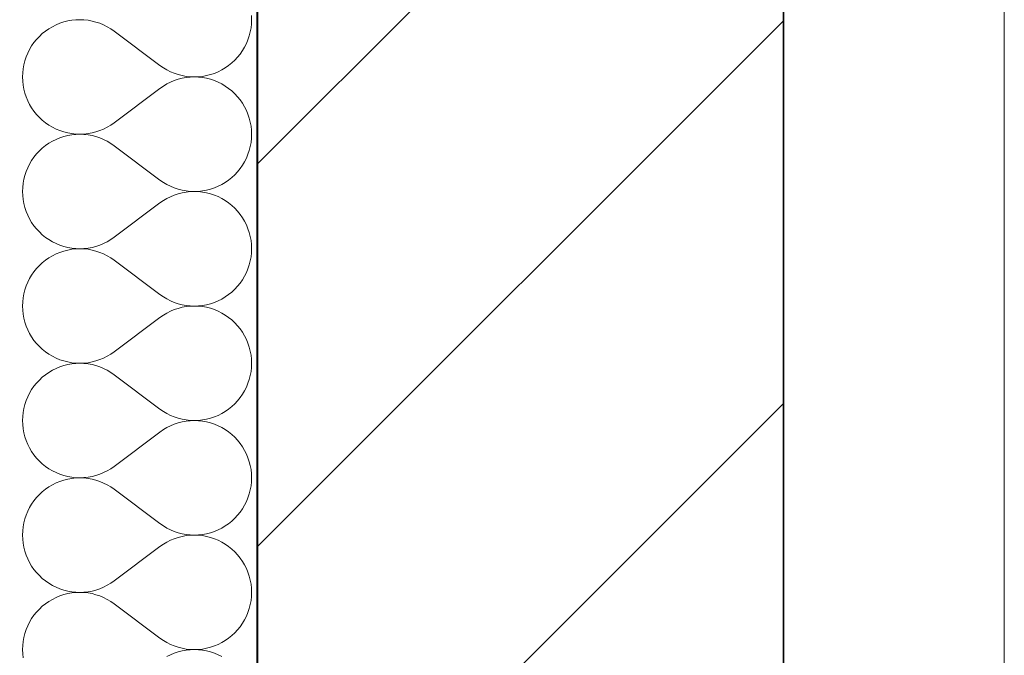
# Model space of a CAD drawing. Header units: millimetres. Extents: x 82175 to 237000, y 24756 to 471700.
# Tile 163 of 256: x 92622 to 93277, y 382631 to 383054. Entities that reach past the tile are written whole.
import ezdxf

# ---------------------------------------------------------------- set-up
doc = ezdxf.new("R2010")
doc.units = ezdxf.units.MM
for name, color, linetype in [('- A - ocieplenie', 8, 'Continuous'), ('Konstrukcja - Stropy', 8, 'Continuous'), ('Konstrukcja - Ściany zewnętrzne', 8, 'Continuous')]:
    doc.layers.add(name, color=color, linetype=linetype)

# ---------------------------------------------------------------- blocks, each defined once
blk = doc.blocks.new('*X29')
at = {"layer": '- A - ocieplenie', "linetype": 'Continuous', "lineweight": 13, "ltscale": 100}
for p, q in [((19933.67, 392585.47), (19933.57, 392588.19)), ((19798.8, 392579.43), (19796.56, 392577.88)), ((19801.14, 392580.82), (19798.8, 392579.43)), ((19803.57, 392582.03), (19801.14, 392580.82)), ((19806.09, 392583.07), (19803.57, 392582.03)), ((19808.67, 392583.93), (19806.09, 392583.07)), ((19811.3, 392584.6), (19808.67, 392583.93)), ((19813.98, 392585.08), (19811.3, 392584.6)), ((19816.69, 392585.37), (19813.98, 392585.08)), ((19819.41, 392585.47), (19816.69, 392585.37)), ((19822.12, 392585.37), (19819.41, 392585.47)), ((19824.83, 392585.08), (19822.12, 392585.37)), ((19827.51, 392584.59), (19824.83, 392585.08)), ((19830.14, 392583.92), (19827.51, 392584.59)), ((19832.72, 392583.06), (19830.14, 392583.92)), ((19835.23, 392582.01), (19832.72, 392583.06)), ((19837.67, 392580.79), (19835.23, 392582.01)), ((19840.01, 392579.4), (19837.67, 392580.79)), ((19842.24, 392577.85), (19840.01, 392579.4)), ((19932.8, 392577.37), (19933.28, 392580.04)), ((19933.28, 392580.04), (19933.57, 392582.75)), ((19933.57, 392582.75), (19933.67, 392585.47)), ((19792.45, 392574.32), (19790.6, 392572.33)), ((19794.44, 392576.17), (19792.45, 392574.32)), ((19796.56, 392577.88), (19794.44, 392576.17)), ((19872.71, 392554.99), (19842.24, 392577.85)), ((19931.26, 392572.15), (19932.12, 392574.73)), ((19932.12, 392574.73), (19932.8, 392577.37)), ((19787.34, 392567.98), (19785.95, 392565.64)), ((19788.89, 392570.21), (19787.34, 392567.98)), ((19790.6, 392572.33), (19788.89, 392570.21)), ((19927.61, 392564.87), (19929, 392567.2)), ((19929, 392567.2), (19930.22, 392569.64)), ((19930.22, 392569.64), (19931.26, 392572.15)), ((19783.69, 392560.69), (19782.83, 392558.11)), ((19784.73, 392563.2), (19783.69, 392560.69)), ((19785.95, 392565.64), (19784.73, 392563.2)), ((19922.5, 392558.52), (19924.36, 392560.51)), ((19924.36, 392560.51), (19926.06, 392562.63)), ((19926.06, 392562.63), (19927.61, 392564.87)), ((19782.16, 392555.47), (19781.67, 392552.8)), ((19782.83, 392558.11), (19782.16, 392555.47)), ((19872.71, 392554.99), (19874.95, 392553.44)), ((19874.95, 392553.44), (19877.29, 392552.05)), ((19913.81, 392552.02), (19916.15, 392553.41)), ((19916.15, 392553.41), (19918.39, 392554.96)), ((19918.39, 392554.96), (19920.51, 392556.67)), ((19920.51, 392556.67), (19922.5, 392558.52)), ((19781.38, 392550.09), (19781.29, 392547.37)), ((19781.29, 392547.37), (19781.38, 392544.65)), ((19781.67, 392552.8), (19781.38, 392550.09)), ((19877.29, 392552.05), (19879.72, 392550.83)), ((19879.72, 392550.83), (19882.23, 392549.79)), ((19882.23, 392549.79), (19884.81, 392548.92)), ((19884.81, 392548.92), (19887.45, 392548.25)), ((19887.45, 392546.5), (19884.81, 392545.82)), ((19887.45, 392548.25), (19890.12, 392547.76)), ((19890.12, 392546.98), (19887.45, 392546.5)), ((19890.12, 392547.76), (19892.83, 392547.47)), ((19892.83, 392547.27), (19890.12, 392546.98)), ((19892.83, 392547.47), (19895.55, 392547.37)), ((19895.55, 392547.37), (19892.83, 392547.27)), ((19895.55, 392547.37), (19898.27, 392547.47)), ((19898.27, 392547.28), (19895.55, 392547.37)), ((19898.27, 392547.47), (19900.97, 392547.76)), ((19900.97, 392546.99), (19898.27, 392547.28)), ((19900.97, 392547.76), (19903.65, 392548.24)), ((19903.65, 392546.51), (19900.97, 392546.99)), ((19903.65, 392548.24), (19906.29, 392548.91)), ((19906.29, 392545.84), (19903.65, 392546.51)), ((19906.29, 392548.91), (19908.87, 392549.77)), ((19908.87, 392549.77), (19911.38, 392550.81)), ((19911.38, 392550.81), (19913.81, 392552.02)), ((19781.38, 392544.65), (19781.67, 392541.95)), ((19781.67, 392541.95), (19782.16, 392539.27)), ((19872.71, 392539.75), (19842.24, 392516.9)), ((19874.95, 392541.31), (19872.71, 392539.75)), ((19877.29, 392542.7), (19874.95, 392541.31)), ((19879.72, 392543.92), (19877.29, 392542.7)), ((19882.23, 392544.96), (19879.72, 392543.92)), ((19884.81, 392545.82), (19882.23, 392544.96)), ((19908.87, 392544.98), (19906.29, 392545.84)), ((19911.38, 392543.94), (19908.87, 392544.98)), ((19913.81, 392542.72), (19911.38, 392543.94)), ((19916.15, 392541.33), (19913.81, 392542.72)), ((19918.39, 392539.78), (19916.15, 392541.33)), ((19920.51, 392538.08), (19918.39, 392539.78)), ((19782.16, 392539.27), (19782.83, 392536.64)), ((19782.83, 392536.64), (19783.69, 392534.06)), ((19783.69, 392534.06), (19784.73, 392531.54)), ((19922.5, 392536.22), (19920.51, 392538.08)), ((19924.36, 392534.23), (19922.5, 392536.22)), ((19926.06, 392532.12), (19924.36, 392534.23)), ((19784.73, 392531.54), (19785.95, 392529.11)), ((19785.95, 392529.11), (19787.34, 392526.77)), ((19787.34, 392526.77), (19788.89, 392524.54)), ((19927.61, 392529.88), (19926.06, 392532.12)), ((19929, 392527.54), (19927.61, 392529.88)), ((19930.22, 392525.11), (19929, 392527.54)), ((19788.89, 392524.54), (19790.6, 392522.42)), ((19790.6, 392522.42), (19792.45, 392520.43)), ((19792.45, 392520.43), (19794.44, 392518.57)), ((19931.26, 392522.6), (19930.22, 392525.11)), ((19932.12, 392520.01), (19931.26, 392522.6)), ((19794.44, 392518.57), (19796.56, 392516.87)), ((19796.56, 392516.87), (19798.8, 392515.32)), ((19798.8, 392515.32), (19801.14, 392513.93)), ((19801.14, 392513.93), (19803.57, 392512.71)), ((19835.23, 392512.73), (19837.67, 392513.95)), ((19837.67, 392513.95), (19840.01, 392515.34)), ((19840.01, 392515.34), (19842.24, 392516.9)), ((19932.8, 392517.38), (19932.12, 392520.01)), ((19933.28, 392514.7), (19932.8, 392517.38)), ((19933.57, 392512), (19933.28, 392514.7)), ((19803.57, 392512.71), (19806.09, 392511.67)), ((19806.09, 392511.67), (19808.67, 392510.82)), ((19808.67, 392507.74), (19806.09, 392506.88)), ((19808.67, 392510.82), (19811.3, 392510.14)), ((19811.3, 392508.41), (19808.67, 392507.74)), ((19811.3, 392510.14), (19813.98, 392509.66)), ((19813.98, 392508.89), (19811.3, 392508.41)), ((19813.98, 392509.66), (19816.69, 392509.37)), ((19816.69, 392509.18), (19813.98, 392508.89)), ((19816.69, 392509.37), (19819.41, 392509.28)), ((19819.41, 392509.28), (19816.69, 392509.18)), ((19819.41, 392509.28), (19822.12, 392509.38)), ((19822.12, 392509.18), (19819.41, 392509.28)), ((19822.12, 392509.38), (19824.83, 392509.67)), ((19824.83, 392508.89), (19822.12, 392509.18)), ((19824.83, 392509.67), (19827.51, 392510.15)), ((19827.51, 392508.4), (19824.83, 392508.89)), ((19827.51, 392510.15), (19830.14, 392510.83)), ((19830.14, 392507.73), (19827.51, 392508.4)), ((19830.14, 392510.83), (19832.72, 392511.69)), ((19832.72, 392506.87), (19830.14, 392507.73)), ((19832.72, 392511.69), (19835.23, 392512.73)), ((19933.67, 392509.28), (19933.57, 392512)), ((19933.57, 392506.56), (19933.67, 392509.28)), ((19796.56, 392501.69), (19794.44, 392499.98)), ((19798.8, 392503.24), (19796.56, 392501.69)), ((19801.14, 392504.63), (19798.8, 392503.24)), ((19803.57, 392505.84), (19801.14, 392504.63)), ((19806.09, 392506.88), (19803.57, 392505.84)), ((19835.23, 392505.82), (19832.72, 392506.87)), ((19837.67, 392504.6), (19835.23, 392505.82)), ((19840.01, 392503.21), (19837.67, 392504.6)), ((19842.24, 392501.66), (19840.01, 392503.21)), ((19872.71, 392478.8), (19842.24, 392501.66)), ((19932.12, 392498.54), (19932.8, 392501.18)), ((19932.8, 392501.18), (19933.28, 392503.85)), ((19933.28, 392503.85), (19933.57, 392506.56)), ((19788.89, 392494.02), (19787.34, 392491.79)), ((19790.6, 392496.14), (19788.89, 392494.02)), ((19792.45, 392498.13), (19790.6, 392496.14)), ((19794.44, 392499.98), (19792.45, 392498.13)), ((19930.22, 392493.45), (19931.26, 392495.96)), ((19931.26, 392495.96), (19932.12, 392498.54)), ((19785.95, 392489.45), (19784.73, 392487.01)), ((19787.34, 392491.79), (19785.95, 392489.45)), ((19926.06, 392486.44), (19927.61, 392488.67)), ((19927.61, 392488.67), (19929, 392491.01)), ((19929, 392491.01), (19930.22, 392493.45)), ((19782.83, 392481.92), (19782.16, 392479.28)), ((19783.69, 392484.5), (19782.83, 392481.92)), ((19784.73, 392487.01), (19783.69, 392484.5)), ((19920.51, 392480.48), (19922.5, 392482.33)), ((19922.5, 392482.33), (19924.36, 392484.32)), ((19924.36, 392484.32), (19926.06, 392486.44)), ((19781.67, 392476.61), (19781.38, 392473.9)), ((19782.16, 392479.28), (19781.67, 392476.61)), ((19872.71, 392478.8), (19874.95, 392477.25)), ((19874.95, 392477.25), (19877.29, 392475.86)), ((19877.29, 392475.86), (19879.72, 392474.64)), ((19879.72, 392474.64), (19882.23, 392473.6)), ((19908.87, 392473.58), (19911.38, 392474.62)), ((19911.38, 392474.62), (19913.81, 392475.83)), ((19913.81, 392475.83), (19916.15, 392477.22)), ((19916.15, 392477.22), (19918.39, 392478.77)), ((19918.39, 392478.77), (19920.51, 392480.48)), ((19781.38, 392473.9), (19781.29, 392471.18)), ((19781.29, 392471.18), (19781.38, 392468.46)), ((19781.38, 392468.46), (19781.67, 392465.76)), ((19879.72, 392467.73), (19877.29, 392466.51)), ((19882.23, 392468.77), (19879.72, 392467.73)), ((19882.23, 392473.6), (19884.81, 392472.73)), ((19884.81, 392469.63), (19882.23, 392468.77)), ((19884.81, 392472.73), (19887.45, 392472.06)), ((19887.45, 392470.31), (19884.81, 392469.63)), ((19887.45, 392472.06), (19890.12, 392471.57)), ((19890.12, 392470.79), (19887.45, 392470.31)), ((19890.12, 392471.57), (19892.83, 392471.28)), ((19892.83, 392471.08), (19890.12, 392470.79)), ((19892.83, 392471.28), (19895.55, 392471.18)), ((19895.55, 392471.18), (19892.83, 392471.08)), ((19895.55, 392471.18), (19898.27, 392471.28)), ((19898.27, 392471.09), (19895.55, 392471.18)), ((19898.27, 392471.28), (19900.97, 392471.57)), ((19900.97, 392470.8), (19898.27, 392471.09)), ((19900.97, 392471.57), (19903.65, 392472.05)), ((19903.65, 392470.32), (19900.97, 392470.8)), ((19903.65, 392472.05), (19906.29, 392472.72)), ((19906.29, 392469.65), (19903.65, 392470.32)), ((19906.29, 392472.72), (19908.87, 392473.58)), ((19908.87, 392468.79), (19906.29, 392469.65)), ((19911.38, 392467.75), (19908.87, 392468.79)), ((19913.81, 392466.53), (19911.38, 392467.75)), ((19781.67, 392465.76), (19782.16, 392463.08)), ((19782.16, 392463.08), (19782.83, 392460.45)), ((19872.71, 392463.56), (19842.24, 392440.71)), ((19874.95, 392465.12), (19872.71, 392463.56)), ((19877.29, 392466.51), (19874.95, 392465.12)), ((19916.15, 392465.14), (19913.81, 392466.53)), ((19918.39, 392463.59), (19916.15, 392465.14)), ((19920.51, 392461.89), (19918.39, 392463.59)), ((19922.5, 392460.03), (19920.51, 392461.89)), ((19782.83, 392460.45), (19783.69, 392457.86)), ((19783.69, 392457.86), (19784.73, 392455.35)), ((19784.73, 392455.35), (19785.95, 392452.92)), ((19924.36, 392458.04), (19922.5, 392460.03)), ((19926.06, 392455.92), (19924.36, 392458.04)), ((19927.61, 392453.69), (19926.06, 392455.92)), ((19785.95, 392452.92), (19787.34, 392450.58)), ((19787.34, 392450.58), (19788.89, 392448.35)), ((19788.89, 392448.35), (19790.6, 392446.23)), ((19929, 392451.35), (19927.61, 392453.69)), ((19930.22, 392448.92), (19929, 392451.35)), ((19931.26, 392446.41), (19930.22, 392448.92)), ((19790.6, 392446.23), (19792.45, 392444.24)), ((19792.45, 392444.24), (19794.44, 392442.38)), ((19794.44, 392442.38), (19796.56, 392440.68)), ((19932.12, 392443.82), (19931.26, 392446.41)), ((19932.8, 392441.19), (19932.12, 392443.82)), ((19796.56, 392440.68), (19798.8, 392439.13)), ((19798.8, 392439.13), (19801.14, 392437.74)), ((19801.14, 392437.74), (19803.57, 392436.52)), ((19803.57, 392436.52), (19806.09, 392435.48)), ((19806.09, 392435.48), (19808.67, 392434.62)), ((19830.14, 392434.64), (19832.72, 392435.5)), ((19832.72, 392435.5), (19835.23, 392436.54)), ((19835.23, 392436.54), (19837.67, 392437.76)), ((19837.67, 392437.76), (19840.01, 392439.15)), ((19840.01, 392439.15), (19842.24, 392440.71)), ((19933.28, 392438.51), (19932.8, 392441.19)), ((19933.57, 392435.81), (19933.28, 392438.51)), ((19933.67, 392433.09), (19933.57, 392435.81)), ((19801.14, 392428.44), (19798.8, 392427.05)), ((19803.57, 392429.65), (19801.14, 392428.44)), ((19806.09, 392430.69), (19803.57, 392429.65)), ((19808.67, 392431.55), (19806.09, 392430.69)), ((19808.67, 392434.62), (19811.3, 392433.95)), ((19811.3, 392432.22), (19808.67, 392431.55)), ((19811.3, 392433.95), (19813.98, 392433.47)), ((19813.98, 392432.7), (19811.3, 392432.22)), ((19813.98, 392433.47), (19816.69, 392433.18)), ((19816.69, 392432.99), (19813.98, 392432.7)), ((19816.69, 392433.18), (19819.41, 392433.09)), ((19819.41, 392433.09), (19816.69, 392432.99)), ((19819.41, 392433.09), (19822.12, 392433.19)), ((19822.12, 392432.99), (19819.41, 392433.09)), ((19822.12, 392433.19), (19824.83, 392433.48)), ((19824.83, 392432.7), (19822.12, 392432.99)), ((19824.83, 392433.48), (19827.51, 392433.96)), ((19827.51, 392432.21), (19824.83, 392432.7)), ((19827.51, 392433.96), (19830.14, 392434.64)), ((19830.14, 392431.54), (19827.51, 392432.21)), ((19832.72, 392430.68), (19830.14, 392431.54)), ((19835.23, 392429.63), (19832.72, 392430.68)), ((19837.67, 392428.41), (19835.23, 392429.63)), ((19840.01, 392427.02), (19837.67, 392428.41)), ((19933.28, 392427.66), (19933.57, 392430.37)), ((19933.57, 392430.37), (19933.67, 392433.09)), ((19792.45, 392421.94), (19790.6, 392419.95)), ((19794.44, 392423.79), (19792.45, 392421.94)), ((19796.56, 392425.5), (19794.44, 392423.79)), ((19798.8, 392427.05), (19796.56, 392425.5)), ((19842.24, 392425.47), (19840.01, 392427.02)), ((19872.71, 392402.61), (19842.24, 392425.47)), ((19931.26, 392419.77), (19932.12, 392422.35)), ((19932.12, 392422.35), (19932.8, 392424.99)), ((19932.8, 392424.99), (19933.28, 392427.66)), ((19787.34, 392415.6), (19785.95, 392413.26)), ((19788.89, 392417.83), (19787.34, 392415.6)), ((19790.6, 392419.95), (19788.89, 392417.83)), ((19929, 392414.82), (19930.22, 392417.26)), ((19930.22, 392417.26), (19931.26, 392419.77)), ((19784.73, 392410.82), (19783.69, 392408.31)), ((19785.95, 392413.26), (19784.73, 392410.82)), ((19924.36, 392408.13), (19926.06, 392410.25)), ((19926.06, 392410.25), (19927.61, 392412.48)), ((19927.61, 392412.48), (19929, 392414.82)), ((19782.16, 392403.09), (19781.67, 392400.42)), ((19782.83, 392405.73), (19782.16, 392403.09)), ((19783.69, 392408.31), (19782.83, 392405.73)), ((19872.71, 392402.61), (19874.95, 392401.06)), ((19916.15, 392401.03), (19918.39, 392402.58)), ((19918.39, 392402.58), (19920.51, 392404.29)), ((19920.51, 392404.29), (19922.5, 392406.14)), ((19922.5, 392406.14), (19924.36, 392408.13)), ((19781.38, 392397.71), (19781.29, 392394.99)), ((19781.67, 392400.42), (19781.38, 392397.71)), ((19874.95, 392401.06), (19877.29, 392399.67)), ((19877.29, 392399.67), (19879.72, 392398.45)), ((19879.72, 392398.45), (19882.23, 392397.4)), ((19882.23, 392397.4), (19884.81, 392396.54)), ((19884.81, 392396.54), (19887.45, 392395.87)), ((19887.45, 392395.87), (19890.12, 392395.38)), ((19900.97, 392395.38), (19903.65, 392395.86)), ((19903.65, 392395.86), (19906.29, 392396.53)), ((19906.29, 392396.53), (19908.87, 392397.39)), ((19908.87, 392397.39), (19911.38, 392398.43)), ((19911.38, 392398.43), (19913.81, 392399.64)), ((19913.81, 392399.64), (19916.15, 392401.03)), ((19781.29, 392394.99), (19781.38, 392392.27)), ((19781.38, 392392.27), (19781.67, 392389.57)), ((19781.67, 392389.57), (19782.16, 392386.89)), ((19877.29, 392390.32), (19874.95, 392388.93)), ((19879.72, 392391.54), (19877.29, 392390.32)), ((19882.23, 392392.58), (19879.72, 392391.54)), ((19884.81, 392393.44), (19882.23, 392392.58)), ((19887.45, 392394.12), (19884.81, 392393.44)), ((19890.12, 392394.6), (19887.45, 392394.12)), ((19890.12, 392395.38), (19892.83, 392395.09)), ((19892.83, 392394.89), (19890.12, 392394.6)), ((19892.83, 392395.09), (19895.55, 392394.99)), ((19895.55, 392394.99), (19892.83, 392394.89)), ((19895.55, 392394.99), (19898.27, 392395.09)), ((19898.27, 392394.9), (19895.55, 392394.99)), ((19898.27, 392395.09), (19900.97, 392395.38)), ((19900.97, 392394.61), (19898.27, 392394.9)), ((19903.65, 392394.13), (19900.97, 392394.61)), ((19906.29, 392393.45), (19903.65, 392394.13)), ((19908.87, 392392.6), (19906.29, 392393.45)), ((19911.38, 392391.56), (19908.87, 392392.6)), ((19913.81, 392390.34), (19911.38, 392391.56)), ((19916.15, 392388.95), (19913.81, 392390.34)), ((19782.16, 392386.89), (19782.83, 392384.26)), ((19782.83, 392384.26), (19783.69, 392381.67)), ((19872.71, 392387.37), (19842.24, 392364.52)), ((19874.95, 392388.93), (19872.71, 392387.37)), ((19918.39, 392387.4), (19916.15, 392388.95)), ((19920.51, 392385.7), (19918.39, 392387.4)), ((19922.5, 392383.84), (19920.51, 392385.7)), ((19924.36, 392381.85), (19922.5, 392383.84)), ((19783.69, 392381.67), (19784.73, 392379.16)), ((19784.73, 392379.16), (19785.95, 392376.73)), ((19785.95, 392376.73), (19787.34, 392374.39)), ((19926.06, 392379.73), (19924.36, 392381.85)), ((19927.61, 392377.5), (19926.06, 392379.73)), ((19929, 392375.16), (19927.61, 392377.5)), ((19787.34, 392374.39), (19788.89, 392372.15)), ((19788.89, 392372.15), (19790.6, 392370.04)), ((19790.6, 392370.04), (19792.45, 392368.05)), ((19930.22, 392372.73), (19929, 392375.16)), ((19931.26, 392370.22), (19930.22, 392372.73)), ((19932.12, 392367.63), (19931.26, 392370.22)), ((19792.45, 392368.05), (19794.44, 392366.19)), ((19794.44, 392366.19), (19796.56, 392364.49)), ((19796.56, 392364.49), (19798.8, 392362.94)), ((19798.8, 392362.94), (19801.14, 392361.55)), ((19837.67, 392361.57), (19840.01, 392362.96)), ((19840.01, 392362.96), (19842.24, 392364.52)), ((19932.8, 392365), (19932.12, 392367.63)), ((19933.28, 392362.32), (19932.8, 392365)), ((19801.14, 392361.55), (19803.57, 392360.33)), ((19803.57, 392360.33), (19806.09, 392359.29)), ((19806.09, 392359.29), (19808.67, 392358.43)), ((19808.67, 392358.43), (19811.3, 392357.76)), ((19811.3, 392357.76), (19813.98, 392357.28)), ((19813.98, 392356.51), (19811.3, 392356.03)), ((19813.98, 392357.28), (19816.69, 392356.99)), ((19816.69, 392356.8), (19813.98, 392356.51)), ((19816.69, 392356.99), (19819.41, 392356.9)), ((19819.41, 392356.9), (19816.69, 392356.8)), ((19819.41, 392356.9), (19822.12, 392357)), ((19822.12, 392356.8), (19819.41, 392356.9)), ((19822.12, 392357), (19824.83, 392357.29)), ((19824.83, 392356.51), (19822.12, 392356.8)), ((19824.83, 392357.29), (19827.51, 392357.77)), ((19827.51, 392356.02), (19824.83, 392356.51)), ((19827.51, 392357.77), (19830.14, 392358.45)), ((19830.14, 392358.45), (19832.72, 392359.31)), ((19832.72, 392359.31), (19835.23, 392360.35)), ((19835.23, 392360.35), (19837.67, 392361.57)), ((19933.57, 392359.62), (19933.28, 392362.32)), ((19933.67, 392356.9), (19933.57, 392359.62)), ((19933.57, 392354.18), (19933.67, 392356.9)), ((19798.8, 392350.86), (19796.56, 392349.31)), ((19801.14, 392352.25), (19798.8, 392350.86)), ((19803.57, 392353.46), (19801.14, 392352.25)), ((19806.09, 392354.5), (19803.57, 392353.46)), ((19808.67, 392355.36), (19806.09, 392354.5)), ((19811.3, 392356.03), (19808.67, 392355.36)), ((19830.14, 392355.35), (19827.51, 392356.02)), ((19832.72, 392354.48), (19830.14, 392355.35)), ((19835.23, 392353.44), (19832.72, 392354.48)), ((19837.67, 392352.22), (19835.23, 392353.44)), ((19840.01, 392350.83), (19837.67, 392352.22)), ((19842.24, 392349.28), (19840.01, 392350.83)), ((19932.8, 392348.8), (19933.28, 392351.47)), ((19933.28, 392351.47), (19933.57, 392354.18)), ((19790.6, 392343.76), (19788.89, 392341.64)), ((19792.45, 392345.75), (19790.6, 392343.76)), ((19794.44, 392347.6), (19792.45, 392345.75)), ((19796.56, 392349.31), (19794.44, 392347.6)), ((19872.71, 392326.42), (19842.24, 392349.28)), ((19930.22, 392341.07), (19931.26, 392343.58)), ((19931.26, 392343.58), (19932.12, 392346.16)), ((19932.12, 392346.16), (19932.8, 392348.8)), ((19785.95, 392337.07), (19784.73, 392334.63)), ((19787.34, 392339.41), (19785.95, 392337.07)), ((19788.89, 392341.64), (19787.34, 392339.41)), ((19927.61, 392336.29), (19929, 392338.63)), ((19929, 392338.63), (19930.22, 392341.07)), ((19783.69, 392332.12), (19782.83, 392329.54)), ((19784.73, 392334.63), (19783.69, 392332.12)), ((19922.5, 392329.95), (19924.36, 392331.94)), ((19924.36, 392331.94), (19926.06, 392334.06)), ((19926.06, 392334.06), (19927.61, 392336.29)), ((19781.67, 392324.23), (19781.38, 392321.52)), ((19782.16, 392326.9), (19781.67, 392324.23)), ((19782.83, 392329.54), (19782.16, 392326.9)), ((19872.71, 392326.42), (19874.95, 392324.87)), ((19874.95, 392324.87), (19877.29, 392323.48)), ((19913.81, 392323.45), (19916.15, 392324.84)), ((19916.15, 392324.84), (19918.39, 392326.39)), ((19918.39, 392326.39), (19920.51, 392328.1)), ((19920.51, 392328.1), (19922.5, 392329.95)), ((19781.38, 392321.52), (19781.29, 392318.8)), ((19781.29, 392318.8), (19781.38, 392316.08)), ((19877.29, 392323.48), (19879.72, 392322.26)), ((19879.72, 392322.26), (19882.23, 392321.21)), ((19882.23, 392321.21), (19884.81, 392320.35)), ((19884.81, 392317.25), (19882.23, 392316.39)), ((19884.81, 392320.35), (19887.45, 392319.68)), ((19887.45, 392317.93), (19884.81, 392317.25)), ((19887.45, 392319.68), (19890.12, 392319.19)), ((19890.12, 392318.41), (19887.45, 392317.93)), ((19890.12, 392319.19), (19892.83, 392318.9)), ((19892.83, 392318.7), (19890.12, 392318.41)), ((19892.83, 392318.9), (19895.55, 392318.8)), ((19895.55, 392318.8), (19892.83, 392318.7)), ((19895.55, 392318.8), (19898.27, 392318.9)), ((19898.27, 392318.71), (19895.55, 392318.8)), ((19898.27, 392318.9), (19900.97, 392319.19)), ((19900.97, 392318.42), (19898.27, 392318.71)), ((19900.97, 392319.19), (19903.65, 392319.67)), ((19903.65, 392317.94), (19900.97, 392318.42)), ((19903.65, 392319.67), (19906.29, 392320.34)), ((19906.29, 392317.26), (19903.65, 392317.94)), ((19906.29, 392320.34), (19908.87, 392321.2)), ((19908.87, 392316.41), (19906.29, 392317.26)), ((19908.87, 392321.2), (19911.38, 392322.24)), ((19911.38, 392322.24), (19913.81, 392323.45)), ((19781.38, 392316.08), (19781.67, 392313.38)), ((19781.67, 392313.38), (19782.16, 392310.7)), ((19782.16, 392310.7), (19782.83, 392308.06)), ((19872.71, 392311.18), (19842.24, 392288.33)), ((19874.95, 392312.74), (19872.71, 392311.18)), ((19877.29, 392314.13), (19874.95, 392312.74)), ((19879.72, 392315.35), (19877.29, 392314.13)), ((19882.23, 392316.39), (19879.72, 392315.35)), ((19911.38, 392315.37), (19908.87, 392316.41)), ((19913.81, 392314.15), (19911.38, 392315.37)), ((19916.15, 392312.76), (19913.81, 392314.15)), ((19918.39, 392311.21), (19916.15, 392312.76)), ((19920.51, 392309.51), (19918.39, 392311.21)), ((19782.83, 392308.06), (19783.69, 392305.48)), ((19783.69, 392305.48), (19784.73, 392302.97)), ((19922.5, 392307.65), (19920.51, 392309.51)), ((19924.36, 392305.66), (19922.5, 392307.65)), ((19926.06, 392303.54), (19924.36, 392305.66)), ((19784.73, 392302.97), (19785.95, 392300.54)), ((19785.95, 392300.54), (19787.34, 392298.2)), ((19787.34, 392298.2), (19788.89, 392295.96)), ((19927.61, 392301.31), (19926.06, 392303.54)), ((19929, 392298.97), (19927.61, 392301.31)), ((19930.22, 392296.54), (19929, 392298.97)), ((19788.89, 392295.96), (19790.6, 392293.85)), ((19790.6, 392293.85), (19792.45, 392291.86)), ((19792.45, 392291.86), (19794.44, 392290)), ((19931.26, 392294.02), (19930.22, 392296.54)), ((19932.12, 392291.44), (19931.26, 392294.02)), ((19932.8, 392288.81), (19932.12, 392291.44)), ((19794.44, 392290), (19796.56, 392288.3)), ((19796.56, 392288.3), (19798.8, 392286.75)), ((19798.8, 392286.75), (19801.14, 392285.36)), ((19801.14, 392285.36), (19803.57, 392284.14)), ((19835.23, 392284.16), (19837.67, 392285.38)), ((19837.67, 392285.38), (19840.01, 392286.77)), ((19840.01, 392286.77), (19842.24, 392288.33)), ((19933.28, 392286.13), (19932.8, 392288.81)), ((19933.57, 392283.43), (19933.28, 392286.13)), ((19803.57, 392284.14), (19806.09, 392283.1)), ((19806.09, 392278.31), (19803.57, 392277.27)), ((19806.09, 392283.1), (19808.67, 392282.24)), ((19808.67, 392279.17), (19806.09, 392278.31)), ((19808.67, 392282.24), (19811.3, 392281.57)), ((19811.3, 392279.84), (19808.67, 392279.17)), ((19811.3, 392281.57), (19813.98, 392281.09)), ((19813.98, 392280.32), (19811.3, 392279.84)), ((19813.98, 392281.09), (19816.69, 392280.8)), ((19816.69, 392280.61), (19813.98, 392280.32)), ((19816.69, 392280.8), (19819.41, 392280.71)), ((19819.41, 392280.71), (19816.69, 392280.61)), ((19819.41, 392280.71), (19822.12, 392280.81)), ((19822.12, 392280.61), (19819.41, 392280.71)), ((19822.12, 392280.81), (19824.83, 392281.1)), ((19824.83, 392280.31), (19822.12, 392280.61)), ((19824.83, 392281.1), (19827.51, 392281.58)), ((19827.51, 392279.83), (19824.83, 392280.31)), ((19827.51, 392281.58), (19830.14, 392282.26)), ((19830.14, 392279.16), (19827.51, 392279.83)), ((19830.14, 392282.26), (19832.72, 392283.12)), ((19832.72, 392278.29), (19830.14, 392279.16)), ((19832.72, 392283.12), (19835.23, 392284.16)), ((19835.23, 392277.25), (19832.72, 392278.29)), ((19933.28, 392275.28), (19933.57, 392277.99)), ((19933.67, 392280.71), (19933.57, 392283.43)), ((19933.57, 392277.99), (19933.67, 392280.71)), ((19794.44, 392271.41), (19792.45, 392269.56)), ((19796.56, 392273.12), (19794.44, 392271.41)), ((19798.8, 392274.67), (19796.56, 392273.12)), ((19801.14, 392276.05), (19798.8, 392274.67)), ((19803.57, 392277.27), (19801.14, 392276.05)), ((19837.67, 392276.03), (19835.23, 392277.25)), ((19840.01, 392274.64), (19837.67, 392276.03)), ((19842.24, 392273.09), (19840.01, 392274.64)), ((19872.71, 392250.23), (19842.24, 392273.09)), ((19932.12, 392269.97), (19932.8, 392272.61)), ((19932.8, 392272.61), (19933.28, 392275.28)), ((19788.89, 392265.45), (19787.34, 392263.21)), ((19790.6, 392267.57), (19788.89, 392265.45)), ((19792.45, 392269.56), (19790.6, 392267.57)), ((19929, 392262.44), (19930.22, 392264.88)), ((19930.22, 392264.88), (19931.26, 392267.39)), ((19931.26, 392267.39), (19932.12, 392269.97)), ((19784.73, 392258.44), (19783.69, 392255.93)), ((19785.95, 392260.88), (19784.73, 392258.44)), ((19787.34, 392263.21), (19785.95, 392260.88)), ((19926.06, 392257.87), (19927.61, 392260.1)), ((19927.61, 392260.1), (19929, 392262.44)), ((19782.83, 392253.35), (19782.16, 392250.71)), ((19783.69, 392255.93), (19782.83, 392253.35)), ((19918.39, 392250.2), (19920.51, 392251.91)), ((19920.51, 392251.91), (19922.5, 392253.76)), ((19922.5, 392253.76), (19924.36, 392255.75)), ((19924.36, 392255.75), (19926.06, 392257.87)), ((19781.38, 392245.33), (19781.29, 392242.61)), ((19781.67, 392248.03), (19781.38, 392245.33)), ((19782.16, 392250.71), (19781.67, 392248.03)), ((19872.71, 392250.23), (19874.95, 392248.68)), ((19874.95, 392248.68), (19877.29, 392247.29)), ((19877.29, 392247.29), (19879.72, 392246.07)), ((19879.72, 392246.07), (19882.23, 392245.02)), ((19882.23, 392245.02), (19884.81, 392244.16)), ((19906.29, 392244.15), (19908.87, 392245.01)), ((19908.87, 392245.01), (19911.38, 392246.05)), ((19911.38, 392246.05), (19913.81, 392247.26)), ((19913.81, 392247.26), (19916.15, 392248.65)), ((19916.15, 392248.65), (19918.39, 392250.2)), ((19781.29, 392242.61), (19781.38, 392239.89)), ((19781.38, 392239.89), (19781.67, 392237.19)), ((19879.72, 392239.16), (19877.29, 392237.94)), ((19882.23, 392240.2), (19879.72, 392239.16)), ((19884.81, 392241.06), (19882.23, 392240.2)), ((19884.81, 392244.16), (19887.45, 392243.49)), ((19887.45, 392241.73), (19884.81, 392241.06)), ((19887.45, 392243.49), (19890.12, 392243)), ((19890.12, 392242.22), (19887.45, 392241.73)), ((19890.12, 392243), (19892.83, 392242.71)), ((19892.83, 392242.51), (19890.12, 392242.22)), ((19892.83, 392242.71), (19895.55, 392242.61)), ((19895.55, 392242.61), (19892.83, 392242.51)), ((19895.55, 392242.61), (19898.27, 392242.71)), ((19898.27, 392242.52), (19895.55, 392242.61)), ((19898.27, 392242.71), (19900.97, 392243)), ((19900.97, 392242.23), (19898.27, 392242.52)), ((19900.97, 392243), (19903.65, 392243.48)), ((19903.65, 392241.75), (19900.97, 392242.23)), ((19903.65, 392243.48), (19906.29, 392244.15)), ((19906.29, 392241.07), (19903.65, 392241.75)), ((19908.87, 392240.22), (19906.29, 392241.07)), ((19911.38, 392239.18), (19908.87, 392240.22)), ((19913.81, 392237.96), (19911.38, 392239.18)), ((19781.67, 392237.19), (19782.16, 392234.51)), ((19782.16, 392234.51), (19782.83, 392231.87)), ((19872.71, 392234.99), (19842.24, 392212.14)), ((19874.95, 392236.55), (19872.71, 392234.99)), ((19877.29, 392237.94), (19874.95, 392236.55)), ((19916.15, 392236.57), (19913.81, 392237.96)), ((19918.39, 392235.02), (19916.15, 392236.57)), ((19920.51, 392233.32), (19918.39, 392235.02)), ((19922.5, 392231.46), (19920.51, 392233.32)), ((19782.83, 392231.87), (19783.69, 392229.29)), ((19783.69, 392229.29), (19784.73, 392226.78)), ((19784.73, 392226.78), (19785.95, 392224.35)), ((19924.36, 392229.47), (19922.5, 392231.46)), ((19926.06, 392227.35), (19924.36, 392229.47)), ((19927.61, 392225.12), (19926.06, 392227.35)), ((19785.95, 392224.35), (19787.34, 392222.01)), ((19787.34, 392222.01), (19788.89, 392219.77)), ((19788.89, 392219.77), (19790.6, 392217.66)), ((19929, 392222.78), (19927.61, 392225.12)), ((19930.22, 392220.35), (19929, 392222.78)), ((19931.26, 392217.83), (19930.22, 392220.35)), ((19790.6, 392217.66), (19792.45, 392215.67)), ((19792.45, 392215.67), (19794.44, 392213.81)), ((19794.44, 392213.81), (19796.56, 392212.11)), ((19932.12, 392215.25), (19931.26, 392217.83)), ((19932.8, 392212.62), (19932.12, 392215.25)), ((19933.28, 392209.94), (19932.8, 392212.62)), ((19796.56, 392212.11), (19798.8, 392210.56)), ((19798.8, 392210.56), (19801.14, 392209.17)), ((19801.14, 392209.17), (19803.57, 392207.95)), ((19803.57, 392207.95), (19806.09, 392206.91)), ((19806.09, 392206.91), (19808.67, 392206.05)), ((19808.67, 392206.05), (19811.3, 392205.38)), ((19827.51, 392205.39), (19830.14, 392206.07)), ((19830.14, 392206.07), (19832.72, 392206.93)), ((19832.72, 392206.93), (19835.23, 392207.97)), ((19835.23, 392207.97), (19837.67, 392209.19)), ((19837.67, 392209.19), (19840.01, 392210.58)), ((19840.01, 392210.58), (19842.24, 392212.14)), ((19933.57, 392207.23), (19933.28, 392209.94)), ((19933.67, 392204.52), (19933.57, 392207.23)), ((19801.14, 392199.86), (19798.8, 392198.48)), ((19803.57, 392201.08), (19801.14, 392199.86)), ((19806.09, 392202.12), (19803.57, 392201.08)), ((19808.67, 392202.98), (19806.09, 392202.12)), ((19811.3, 392203.65), (19808.67, 392202.98)), ((19811.3, 392205.38), (19813.98, 392204.9)), ((19813.98, 392204.13), (19811.3, 392203.65)), ((19813.98, 392204.9), (19816.69, 392204.61)), ((19816.69, 392204.42), (19813.98, 392204.13)), ((19816.69, 392204.61), (19819.41, 392204.52)), ((19819.41, 392204.52), (19816.69, 392204.42)), ((19819.41, 392204.52), (19822.12, 392204.61)), ((19822.12, 392204.42), (19819.41, 392204.52)), ((19822.12, 392204.61), (19824.83, 392204.91)), ((19824.83, 392204.12), (19822.12, 392204.42)), ((19824.83, 392204.91), (19827.51, 392205.39)), ((19827.51, 392203.64), (19824.83, 392204.12)), ((19830.14, 392202.96), (19827.51, 392203.64)), ((19832.72, 392202.1), (19830.14, 392202.96)), ((19835.23, 392201.06), (19832.72, 392202.1)), ((19837.67, 392199.84), (19835.23, 392201.06)), ((19840.01, 392198.45), (19837.67, 392199.84)), ((19933.28, 392199.09), (19933.57, 392201.8)), ((19933.57, 392201.8), (19933.67, 392204.52)), ((19792.45, 392193.37), (19790.6, 392191.38)), ((19794.44, 392195.22), (19792.45, 392193.37)), ((19796.56, 392196.93), (19794.44, 392195.22)), ((19798.8, 392198.48), (19796.56, 392196.93)), ((19842.24, 392196.9), (19840.01, 392198.45)), ((19872.71, 392174.04), (19842.24, 392196.9)), ((19931.26, 392191.2), (19932.12, 392193.78)), ((19932.12, 392193.78), (19932.8, 392196.41)), ((19932.8, 392196.41), (19933.28, 392199.09)), ((19787.34, 392187.02), (19785.95, 392184.68)), ((19788.89, 392189.26), (19787.34, 392187.02)), ((19790.6, 392191.38), (19788.89, 392189.26)), ((19927.61, 392183.91), (19929, 392186.25)), ((19929, 392186.25), (19930.22, 392188.68)), ((19930.22, 392188.68), (19931.26, 392191.2)), ((19783.69, 392179.74), (19782.83, 392177.16)), ((19784.73, 392182.25), (19783.69, 392179.74)), ((19785.95, 392184.68), (19784.73, 392182.25)), ((19922.5, 392177.57), (19924.36, 392179.56)), ((19924.36, 392179.56), (19926.06, 392181.68)), ((19926.06, 392181.68), (19927.61, 392183.91)), ((19782.16, 392174.52), (19781.67, 392171.84)), ((19782.83, 392177.16), (19782.16, 392174.52)), ((19872.71, 392174.04), (19874.95, 392172.49)), ((19916.15, 392172.46), (19918.39, 392174.01)), ((19918.39, 392174.01), (19920.51, 392175.72)), ((19920.51, 392175.72), (19922.5, 392177.57)), ((19781.38, 392169.14), (19781.29, 392166.42)), ((19781.29, 392166.42), (19781.38, 392163.7)), ((19781.67, 392171.84), (19781.38, 392169.14)), ((19874.95, 392172.49), (19877.29, 392171.1)), ((19877.29, 392171.1), (19879.72, 392169.88)), ((19879.72, 392169.88), (19882.23, 392168.83)), ((19882.23, 392168.83), (19884.81, 392167.97)), ((19884.81, 392167.97), (19887.45, 392167.3)), ((19887.45, 392167.3), (19890.12, 392166.81)), ((19890.12, 392166.81), (19892.83, 392166.52)), ((19892.83, 392166.52), (19895.55, 392166.42)), ((19895.55, 392166.42), (19892.83, 392166.32)), ((19895.55, 392166.42), (19898.27, 392166.52)), ((19898.27, 392166.33), (19895.55, 392166.42)), ((19898.27, 392166.52), (19900.97, 392166.81)), ((19900.97, 392166.81), (19903.65, 392167.29)), ((19903.65, 392167.29), (19906.29, 392167.96)), ((19906.29, 392167.96), (19908.87, 392168.82)), ((19908.87, 392168.82), (19911.38, 392169.86)), ((19911.38, 392169.86), (19913.81, 392171.07)), ((19913.81, 392171.07), (19916.15, 392172.46)), ((19781.38, 392163.7), (19781.67, 392161)), ((19879.72, 392162.97), (19877.29, 392161.75)), ((19882.23, 392164.01), (19879.72, 392162.97)), ((19884.81, 392164.87), (19882.23, 392164.01)), ((19887.45, 392165.54), (19884.81, 392164.87)), ((19890.12, 392166.03), (19887.45, 392165.54)), ((19892.83, 392166.32), (19890.12, 392166.03)), ((19900.97, 392166.04), (19898.27, 392166.33)), ((19903.65, 392165.55), (19900.97, 392166.04)), ((19906.29, 392164.88), (19903.65, 392165.55)), ((19908.87, 392164.03), (19906.29, 392164.88)), ((19911.38, 392162.99), (19908.87, 392164.03)), ((19913.81, 392161.77), (19911.38, 392162.99))]:
    blk.add_line(p, q, dxfattribs=at)

msp = doc.modelspace()

# ---------------------------------------------------------------- hatches: boundary and pattern name
at = {"layer": 'Konstrukcja - Ściany zewnętrzne', "linetype": 'Continuous', "lineweight": 13}
h = msp.add_hatch(dxfattribs=at)
h.set_pattern_fill('Bloczki_ceramiczne_0002', color=8, style=0, pattern_type=2)
h.set_pattern_definition([(45, (-135208.59, 662558.78), (-127.27922, 127.27922), [])])
h.paths.add_polyline_path([(93129.91, 383458.07), (92779.91, 383458.07), (92779.91, 382578.07), (93129.91, 382578.07)])

# ---------------------------------------------------------------- linework, layer by layer
at = {"layer": '- A - ocieplenie', "color": 8, "linetype": 'Continuous', "lineweight": 35, "ltscale": 100, "flags": 128}
msp.add_lwpolyline([(92779.92, 378955.27), (92779.92, 386531.04)], dxfattribs=at)
at = {"color": 8, "linetype": 'Continuous', "lineweight": 18, "ltscale": 100}
msp.add_line((93276.83, 386531.04), (93276.83, 381731.04), dxfattribs=at)
at = {"color": 8, "linetype": 'Continuous', "lineweight": 35, "ltscale": 100, "flags": 128}
for points in [[(92779.91, 383458.07), (92779.91, 382578.07)], [(93129.91, 382578.07), (93129.91, 383458.07)]]:
    msp.add_lwpolyline(points, dxfattribs=at)
at = {"layer": 'Konstrukcja - Stropy', "color": 8, "linetype": 'Continuous', "lineweight": 13, "ltscale": 100, "flags": 128}
for points in [[(86119.98, 373370.84), (92642.83, 373370.84), (92779.92, 378499), (92779.92, 386151.07), (86119.98, 386151.07)], [(86119.98, 373370.84), (92779.92, 373362.06), (92779.92, 378499), (92779.92, 386151.07), (86119.98, 386151.07)]]:
    msp.add_lwpolyline(points, close=True, dxfattribs=at)

# ---------------------------------------------------------------- block references
at = {"color": 8, "linetype": 'Continuous', "lineweight": 20, "ltscale": 100}
msp.add_blockref('*X29', (72842.44, -9531.59), dxfattribs=at)

doc.saveas('drawing.dxf')
